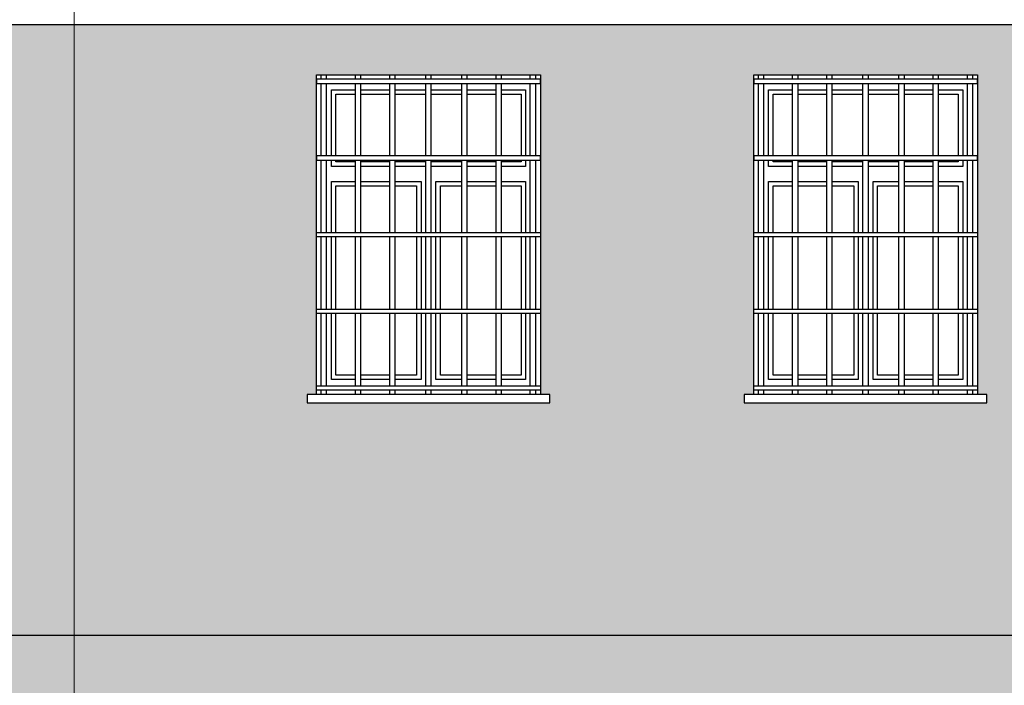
# Model space of a CAD drawing. Header units: millimetres. Extents: x 50026 to 146998, y 1038179 to 1573505.
# Tile 8 of 122: x 51155 to 51617, y 1046590 to 1046902. Entities that reach past the tile are written whole.
import ezdxf

# ---------------------------------------------------------------- set-up
doc = ezdxf.new("R2010")
doc.units = ezdxf.units.MM
doc.header["$LTSCALE"] = 0.025
doc.layers.add('kolory', color=7, linetype='Continuous', lineweight=9)
doc.layers.add('szrafy', color=8, linetype='Continuous')
doc.layers.add('ściany', color=5, linetype='Continuous')

# ---------------------------------------------------------------- blocks, each defined once
blk = doc.blocks.new('4')
at = {"layer": 'ściany'}
h = blk.add_hatch(color=253, dxfattribs=at)
h.dxf.hatch_style = 1
h.paths.add_polyline_path([(53374.84, 1046899.86), (50772.62, 1046899.86), (50772.62, 1046876.35), (50800.23, 1046876.35), (50905.23, 1046876.35), (50905.23, 1046726.35), (50909.63, 1046726.35), (50909.63, 1046722.45), (50795.83, 1046722.45), (50795.83, 1046726.35), (50800.23, 1046726.35), (50800.23, 1046876.35), (50772.62, 1046876.35), (50772.62, 1046613.25), (53374.84, 1046613.25)])
h.paths.add_polyline_path([(52109.83, 1046726.35), (52114.23, 1046726.35), (52114.23, 1046876.35), (52219.23, 1046876.35), (52219.23, 1046726.35), (52223.63, 1046726.35), (52223.63, 1046722.45), (52109.83, 1046722.45)], flags=16)
h.paths.add_polyline_path([(52114.23, 1046730.41), (52219.23, 1046730.41), (52219.23, 1046728.44), (52114.23, 1046728.44)], flags=16)
h.paths.add_polyline_path([(51828.63, 1046726.35), (51828.63, 1046722.45), (51714.83, 1046722.45), (51714.83, 1046726.35), (51719.23, 1046726.35), (51719.23, 1046876.35), (51824.23, 1046876.35), (51824.23, 1046726.35)], flags=16)
h.paths.add_polyline_path([(51824.23, 1046730.41), (51824.23, 1046728.44), (51719.23, 1046728.44), (51719.23, 1046730.41)], flags=0)
h.paths.add_polyline_path([(52314.83, 1046726.35), (52319.23, 1046726.35), (52319.23, 1046876.35), (52424.23, 1046876.35), (52424.23, 1046726.35), (52428.63, 1046726.35), (52428.63, 1046722.45), (52314.83, 1046722.45)], flags=16)
h.paths.add_polyline_path([(52319.23, 1046730.41), (52424.23, 1046730.41), (52424.23, 1046728.44), (52319.23, 1046728.44)], flags=0)
h.paths.add_polyline_path([(51608.63, 1046726.35), (51608.63, 1046722.45), (51494.83, 1046722.45), (51494.83, 1046726.35), (51499.23, 1046726.35), (51499.23, 1046876.35), (51604.23, 1046876.35), (51604.23, 1046726.35)], flags=16)
h.paths.add_polyline_path([(51604.23, 1046730.41), (51604.23, 1046728.44), (51499.23, 1046728.44), (51499.23, 1046730.41)], flags=0)
h.paths.add_polyline_path([(52519.83, 1046726.35), (52524.23, 1046726.35), (52524.23, 1046876.35), (52629.23, 1046876.35), (52629.23, 1046726.35), (52633.63, 1046726.35), (52633.63, 1046722.45), (52519.83, 1046722.45)], flags=16)
h.paths.add_polyline_path([(52524.23, 1046730.41), (52629.23, 1046730.41), (52629.23, 1046728.44), (52524.23, 1046728.44)], flags=16)
h.paths.add_polyline_path([(51403.63, 1046726.35), (51403.63, 1046722.45), (51289.83, 1046722.45), (51289.83, 1046726.35), (51294.23, 1046726.35), (51294.23, 1046876.35), (51399.23, 1046876.35), (51399.23, 1046726.35)], flags=16)
h.paths.add_polyline_path([(51399.23, 1046730.41), (51399.23, 1046728.44), (51294.23, 1046728.44), (51294.23, 1046730.41)], flags=0)
h.paths.add_polyline_path([(52724.83, 1046726.35), (52729.23, 1046726.35), (52729.23, 1046876.35), (52834.23, 1046876.35), (52834.23, 1046726.35), (52838.63, 1046726.35), (52838.63, 1046722.45), (52724.83, 1046722.45)], flags=16)
h.paths.add_polyline_path([(52729.23, 1046730.41), (52834.23, 1046730.41), (52834.23, 1046728.44), (52729.23, 1046728.44)], flags=0)
h.paths.add_polyline_path([(51064.63, 1046726.35), (51064.63, 1046722.45), (50950.83, 1046722.45), (50950.83, 1046726.35), (50955.23, 1046726.35), (50955.23, 1046876.35), (51060.23, 1046876.35), (51060.23, 1046726.35)], flags=16)
h.paths.add_polyline_path([(51060.23, 1046730.41), (51060.23, 1046728.44), (50955.23, 1046728.44), (50955.23, 1046730.41)], flags=0)
h.paths.add_polyline_path([(53083.83, 1046726.35), (53088.23, 1046726.35), (53088.23, 1046876.35), (53193.23, 1046876.35), (53193.23, 1046726.35), (53197.63, 1046726.35), (53197.63, 1046722.45), (53083.83, 1046722.45)], flags=16)
h.paths.add_polyline_path([(53088.23, 1046730.41), (53193.23, 1046730.41), (53193.23, 1046728.44), (53088.23, 1046728.44)], flags=0)
h.paths.add_polyline_path([(53238.83, 1046726.35), (53243.23, 1046726.35), (53243.23, 1046876.35), (53348.23, 1046876.35), (53348.23, 1046726.35), (53352.63, 1046726.35), (53352.63, 1046722.45), (53238.83, 1046722.45)], flags=16)
h.paths.add_polyline_path([(53243.23, 1046730.41), (53348.23, 1046730.41), (53348.23, 1046728.44), (53243.23, 1046728.44)], flags=16)
h = blk.add_hatch(color=254, dxfattribs=at)
h.dxf.hatch_style = 1
h.paths.add_polyline_path([(53374.84, 1046613.25), (50772.62, 1046613.25), (50772.62, 1046583.25), (53374.84, 1046583.25)])
h.paths.add_polyline_path([(53374.84, 1046248.25), (50772.62, 1046248.25), (50772.62, 1046218.25), (50955.23, 1046218.25), (50955.23, 1046081.35), (51060.23, 1046081.35), (51060.23, 1046218.25), (51294.23, 1046218.25), (51294.23, 1046081.35), (51399.23, 1046081.35), (51399.23, 1046218.25), (51499.23, 1046218.25), (51499.23, 1046083.48), (51604.23, 1046083.48), (51604.23, 1046218.25), (51719.23, 1046218.25), (51719.23, 1046081.35), (51824.23, 1046081.35), (51824.23, 1046218.25), (52114.23, 1046218.25), (52114.23, 1046081.35), (52219.23, 1046081.35), (52219.23, 1046218.25), (52319.23, 1046218.25), (52319.23, 1046081.35), (52424.23, 1046081.35), (52424.23, 1046218.25), (52524.23, 1046218.25), (52524.23, 1046081.35), (52629.23, 1046081.35), (52629.23, 1046218.25), (52729.23, 1046218.25), (52729.23, 1046081.35), (52834.23, 1046081.35), (52834.23, 1046218.25), (53088.23, 1046218.25), (53088.23, 1046081.35), (53193.23, 1046081.35), (53193.23, 1046218.25), (53243.23, 1046218.25), (53243.23, 1046081.35), (53348.23, 1046081.35), (53348.23, 1046218.25), (53374.84, 1046218.25)])
h.paths.add_polyline_path([(53400.23, 1046248.25), (53384.84, 1046248.25), (53384.84, 1046218.25), (53400.23, 1046218.25)])
h.paths.add_polyline_path([(53400.23, 1046613.25), (53384.84, 1046613.25), (53384.84, 1046583.25), (53400.23, 1046583.25)])
h.paths.add_polyline_path([(50762.62, 1046613.25), (50747.23, 1046613.25), (50747.23, 1046583.25), (50762.62, 1046583.25)])
h.paths.add_polyline_path([(50762.62, 1046248.25), (50747.23, 1046248.25), (50747.23, 1046218.25), (50762.62, 1046218.25)])

msp = doc.modelspace()

# ---------------------------------------------------------------- linework, layer by layer
at = {"layer": 'kolory', "color": 1}
msp.add_line((51180.60193, 1046572.01308), (51180.60193, 1047301.6001), dxfattribs=at)
at = {"layer": 'ściany', "color": 2}
msp.add_line((53374.83782, 1046899.86299), (50772.61819, 1046899.86299), dxfattribs=at)
at = {"layer": 'ściany', "color": 7}
for p, q in [((51296.44274, 1046874.25633), (51296.44274, 1046876.34794)), ((51298.97594, 1046874.25633), (51298.97594, 1046876.34794)), ((51312.50011, 1046874.25633), (51312.50011, 1046876.34794)), ((51315.03332, 1046874.25633), (51315.03332, 1046876.34794)), ((51328.55749, 1046874.25633), (51328.55749, 1046876.34794)), ((51331.09069, 1046874.25633), (51331.09069, 1046876.34794)), ((51345.45242, 1046874.25633), (51345.45242, 1046876.34794)), ((51347.98562, 1046874.25633), (51347.98562, 1046876.34794)), ((51362.36531, 1046874.25633), (51362.36531, 1046876.34794)), ((51364.89851, 1046874.25633), (51364.89851, 1046876.34794)), ((51378.42269, 1046874.25633), (51378.42269, 1046876.34794)), ((51380.95589, 1046874.25633), (51380.95589, 1046876.34794)), ((51394.48006, 1046874.25633), (51394.48006, 1046876.34794)), ((51397.01327, 1046874.25633), (51397.01327, 1046876.34794)), ((51501.44274, 1046874.25633), (51501.44274, 1046876.34794)), ((51503.97594, 1046874.25633), (51503.97594, 1046876.34794)), ((51517.50011, 1046874.25633), (51517.50011, 1046876.34794)), ((51520.03332, 1046874.25633), (51520.03332, 1046876.34794)), ((51533.55749, 1046874.25633), (51533.55749, 1046876.34794)), ((51536.09069, 1046874.25633), (51536.09069, 1046876.34794)), ((51550.45242, 1046874.25633), (51550.45242, 1046876.34794)), ((51552.98562, 1046874.25633), (51552.98562, 1046876.34794)), ((51567.36531, 1046874.25633), (51567.36531, 1046876.34794)), ((51569.89851, 1046874.25633), (51569.89851, 1046876.34794)), ((51583.42269, 1046874.25633), (51583.42269, 1046876.34794)), ((51585.95589, 1046874.25633), (51585.95589, 1046876.34794)), ((51599.48006, 1046874.25633), (51599.48006, 1046876.34794)), ((51602.01327, 1046874.25633), (51602.01327, 1046876.34794)), ((51296.44274, 1046838.2939), (51296.44274, 1046872.28925)), ((51298.97594, 1046838.2939), (51298.97594, 1046872.28925)), ((51312.50011, 1046838.2939), (51312.50011, 1046872.28925)), ((51315.03332, 1046838.2939), (51315.03332, 1046872.28925)), ((51328.55749, 1046838.2939), (51328.55749, 1046872.28925)), ((51331.09069, 1046838.2939), (51331.09069, 1046872.28925)), ((51345.45242, 1046838.2939), (51345.45242, 1046872.28925)), ((51347.98562, 1046838.2939), (51347.98562, 1046872.28925)), ((51362.36531, 1046838.2939), (51362.36531, 1046872.28925)), ((51364.89851, 1046838.2939), (51364.89851, 1046872.28925)), ((51378.42269, 1046838.2939), (51378.42269, 1046872.28925)), ((51380.95589, 1046838.2939), (51380.95589, 1046872.28925)), ((51394.48006, 1046838.2939), (51394.48006, 1046872.28925)), ((51397.01327, 1046838.2939), (51397.01327, 1046872.28925)), ((51501.44274, 1046838.2939), (51501.44274, 1046872.28925)), ((51503.97594, 1046838.2939), (51503.97594, 1046872.28925)), ((51517.50011, 1046838.2939), (51517.50011, 1046872.28925)), ((51520.03332, 1046838.2939), (51520.03332, 1046872.28925)), ((51533.55749, 1046838.2939), (51533.55749, 1046872.28925)), ((51536.09069, 1046838.2939), (51536.09069, 1046872.28925)), ((51550.45242, 1046838.2939), (51550.45242, 1046872.28925)), ((51552.98562, 1046838.2939), (51552.98562, 1046872.28925)), ((51567.36531, 1046838.2939), (51567.36531, 1046872.28925)), ((51569.89851, 1046838.2939), (51569.89851, 1046872.28925)), ((51583.42269, 1046838.2939), (51583.42269, 1046872.28925)), ((51585.95589, 1046838.2939), (51585.95589, 1046872.28925)), ((51599.48006, 1046838.2939), (51599.48006, 1046872.28925)), ((51602.01327, 1046838.2939), (51602.01327, 1046872.28925)), ((51296.44274, 1046802.33148), (51296.44274, 1046836.32682)), ((51298.97594, 1046802.33148), (51298.97594, 1046836.32682)), ((51312.50011, 1046802.33148), (51312.50011, 1046836.32682)), ((51315.03332, 1046802.33148), (51315.03332, 1046836.32682)), ((51328.55749, 1046802.33148), (51328.55749, 1046836.32682)), ((51331.09069, 1046802.33148), (51331.09069, 1046836.32682)), ((51345.45242, 1046802.33148), (51345.45242, 1046836.32682)), ((51347.98562, 1046802.33148), (51347.98562, 1046836.32682)), ((51362.36531, 1046802.33148), (51362.36531, 1046836.32682)), ((51364.89851, 1046802.33148), (51364.89851, 1046836.32682)), ((51378.42269, 1046802.33148), (51378.42269, 1046836.32682)), ((51380.95589, 1046802.33148), (51380.95589, 1046836.32682)), ((51394.48006, 1046802.33148), (51394.48006, 1046836.32682)), ((51397.01327, 1046802.33148), (51397.01327, 1046836.32682)), ((51501.44274, 1046802.33148), (51501.44274, 1046836.32682)), ((51503.97594, 1046802.33148), (51503.97594, 1046836.32682)), ((51517.50011, 1046802.33148), (51517.50011, 1046836.32682)), ((51520.03332, 1046802.33148), (51520.03332, 1046836.32682)), ((51533.55749, 1046802.33148), (51533.55749, 1046836.32682)), ((51536.09069, 1046802.33148), (51536.09069, 1046836.32682)), ((51550.45242, 1046802.33148), (51550.45242, 1046836.32682)), ((51552.98562, 1046802.33148), (51552.98562, 1046836.32682)), ((51567.36531, 1046802.33148), (51567.36531, 1046836.32682)), ((51569.89851, 1046802.33148), (51569.89851, 1046836.32682)), ((51583.42269, 1046802.33148), (51583.42269, 1046836.32682)), ((51585.95589, 1046802.33148), (51585.95589, 1046836.32682)), ((51599.48006, 1046802.33148), (51599.48006, 1046836.32682)), ((51602.01327, 1046802.33148), (51602.01327, 1046836.32682)), ((51296.44274, 1046766.36906), (51296.44274, 1046800.3644)), ((51298.97594, 1046766.36906), (51298.97594, 1046800.3644)), ((51312.50011, 1046766.36906), (51312.50011, 1046800.3644)), ((51315.03332, 1046766.36906), (51315.03332, 1046800.3644)), ((51328.55749, 1046766.36906), (51328.55749, 1046800.3644)), ((51331.09069, 1046766.36906), (51331.09069, 1046800.3644)), ((51345.45242, 1046766.36906), (51345.45242, 1046800.3644)), ((51347.98562, 1046766.36906), (51347.98562, 1046800.3644)), ((51362.36531, 1046766.36906), (51362.36531, 1046800.3644)), ((51364.89851, 1046766.36906), (51364.89851, 1046800.3644)), ((51378.42269, 1046766.36906), (51378.42269, 1046800.3644)), ((51380.95589, 1046766.36906), (51380.95589, 1046800.3644)), ((51394.48006, 1046766.36906), (51394.48006, 1046800.3644)), ((51397.01327, 1046766.36906), (51397.01327, 1046800.3644)), ((51501.44274, 1046766.36906), (51501.44274, 1046800.3644)), ((51503.97594, 1046766.36906), (51503.97594, 1046800.3644)), ((51517.50011, 1046766.36906), (51517.50011, 1046800.3644)), ((51520.03332, 1046766.36906), (51520.03332, 1046800.3644)), ((51533.55749, 1046766.36906), (51533.55749, 1046800.3644)), ((51536.09069, 1046766.36906), (51536.09069, 1046800.3644)), ((51550.45242, 1046766.36906), (51550.45242, 1046800.3644)), ((51552.98562, 1046766.36906), (51552.98562, 1046800.3644)), ((51567.36531, 1046766.36906), (51567.36531, 1046800.3644)), ((51569.89851, 1046766.36906), (51569.89851, 1046800.3644)), ((51583.42269, 1046766.36906), (51583.42269, 1046800.3644)), ((51585.95589, 1046766.36906), (51585.95589, 1046800.3644)), ((51599.48006, 1046766.36906), (51599.48006, 1046800.3644)), ((51602.01327, 1046766.36906), (51602.01327, 1046800.3644)), ((51296.44274, 1046730.40663), (51296.44274, 1046764.40198)), ((51298.97594, 1046730.40663), (51298.97594, 1046764.40198)), ((51312.50011, 1046730.40663), (51312.50011, 1046764.40198)), ((51315.03332, 1046730.40663), (51315.03332, 1046764.40198)), ((51328.55749, 1046730.40663), (51328.55749, 1046764.40198)), ((51331.09069, 1046730.40663), (51331.09069, 1046764.40198)), ((51345.45242, 1046730.40663), (51345.45242, 1046764.40198)), ((51347.98562, 1046730.40663), (51347.98562, 1046764.40198)), ((51362.36531, 1046730.40663), (51362.36531, 1046764.40198)), ((51364.89851, 1046730.40663), (51364.89851, 1046764.40198)), ((51378.42269, 1046730.40663), (51378.42269, 1046764.40198)), ((51380.95589, 1046730.40663), (51380.95589, 1046764.40198)), ((51394.48006, 1046730.40663), (51394.48006, 1046764.40198)), ((51397.01327, 1046730.40663), (51397.01327, 1046764.40198)), ((51501.44274, 1046730.40663), (51501.44274, 1046764.40198)), ((51503.97594, 1046730.40663), (51503.97594, 1046764.40198)), ((51517.50011, 1046730.40663), (51517.50011, 1046764.40198)), ((51520.03332, 1046730.40663), (51520.03332, 1046764.40198)), ((51533.55749, 1046730.40663), (51533.55749, 1046764.40198)), ((51536.09069, 1046730.40663), (51536.09069, 1046764.40198)), ((51550.45242, 1046730.40663), (51550.45242, 1046764.40198)), ((51552.98562, 1046730.40663), (51552.98562, 1046764.40198)), ((51567.36531, 1046730.40663), (51567.36531, 1046764.40198)), ((51569.89851, 1046730.40663), (51569.89851, 1046764.40198)), ((51583.42269, 1046730.40663), (51583.42269, 1046764.40198)), ((51585.95589, 1046730.40663), (51585.95589, 1046764.40198)), ((51599.48006, 1046730.40663), (51599.48006, 1046764.40198)), ((51602.01327, 1046730.40663), (51602.01327, 1046764.40198)), ((51296.44274, 1046726.34794), (51296.44274, 1046728.43955)), ((51298.97594, 1046726.34794), (51298.97594, 1046728.43955)), ((51312.50011, 1046726.34794), (51312.50011, 1046728.43955)), ((51315.03332, 1046726.34794), (51315.03332, 1046728.43955)), ((51328.55749, 1046726.34794), (51328.55749, 1046728.43955)), ((51331.09069, 1046726.34794), (51331.09069, 1046728.43955)), ((51345.45242, 1046726.34794), (51345.45242, 1046728.43955)), ((51347.98562, 1046726.34794), (51347.98562, 1046728.43955)), ((51362.36531, 1046726.34794), (51362.36531, 1046728.43955)), ((51364.89851, 1046726.34794), (51364.89851, 1046728.43955)), ((51378.42269, 1046726.34794), (51378.42269, 1046728.43955)), ((51380.95589, 1046726.34794), (51380.95589, 1046728.43955)), ((51394.48006, 1046726.34794), (51394.48006, 1046728.43955)), ((51397.01327, 1046726.34794), (51397.01327, 1046728.43955)), ((51501.44274, 1046726.34794), (51501.44274, 1046728.43955)), ((51503.97594, 1046726.34794), (51503.97594, 1046728.43955)), ((51517.50011, 1046726.34794), (51517.50011, 1046728.43955)), ((51520.03332, 1046726.34794), (51520.03332, 1046728.43955)), ((51533.55749, 1046726.34794), (51533.55749, 1046728.43955)), ((51536.09069, 1046726.34794), (51536.09069, 1046728.43955)), ((51550.45242, 1046726.34794), (51550.45242, 1046728.43955)), ((51552.98562, 1046726.34794), (51552.98562, 1046728.43955)), ((51567.36531, 1046726.34794), (51567.36531, 1046728.43955)), ((51569.89851, 1046726.34794), (51569.89851, 1046728.43955)), ((51583.42269, 1046726.34794), (51583.42269, 1046728.43955)), ((51585.95589, 1046726.34794), (51585.95589, 1046728.43955)), ((51599.48006, 1046726.34794), (51599.48006, 1046728.43955)), ((51602.01327, 1046726.34794), (51602.01327, 1046728.43955)), ((53374.83782, 1046613.24601), (50772.61819, 1046613.24601))]:
    msp.add_line(p, q, dxfattribs=at)
at = {"layer": 'ściany', "color": 2}
for points in [[(51294.228, 1046876.34794), (51399.228, 1046876.34794), (51399.228, 1046726.34794), (51294.228, 1046726.34794)], [(51499.228, 1046876.34794), (51604.228, 1046876.34794), (51604.228, 1046726.34794), (51499.228, 1046726.34794)]]:
    msp.add_lwpolyline(points, close=True, dxfattribs=at)
at = {"layer": 'ściany', "color": 7}
for points in [[(51399.228, 1046874.25633), (51294.228, 1046874.25633), (51294.228, 1046872.28925), (51399.228, 1046872.28925)], [(51604.228, 1046874.25633), (51499.228, 1046874.25633), (51499.228, 1046872.28925), (51604.228, 1046872.28925)], [(51399.228, 1046838.2939), (51294.228, 1046838.2939), (51294.228, 1046836.32682), (51399.228, 1046836.32682)], [(51604.228, 1046838.2939), (51499.228, 1046838.2939), (51499.228, 1046836.32682), (51604.228, 1046836.32682)], [(51399.228, 1046800.3644), (51294.228, 1046800.3644), (51294.228, 1046802.33148), (51399.228, 1046802.33148)], [(51604.228, 1046800.3644), (51499.228, 1046800.3644), (51499.228, 1046802.33148), (51604.228, 1046802.33148)], [(51399.228, 1046764.40198), (51294.228, 1046764.40198), (51294.228, 1046766.36906), (51399.228, 1046766.36906)], [(51604.228, 1046764.40198), (51499.228, 1046764.40198), (51499.228, 1046766.36906), (51604.228, 1046766.36906)], [(51403.63083, 1046726.34794), (51289.82518, 1046726.34794), (51289.82518, 1046722.45267), (51403.63083, 1046722.45267)], [(51399.228, 1046728.43955), (51294.228, 1046728.43955), (51294.228, 1046730.40663), (51399.228, 1046730.40663)], [(51608.63083, 1046726.34794), (51494.82518, 1046726.34794), (51494.82518, 1046722.45267), (51608.63083, 1046722.45267)], [(51604.228, 1046728.43955), (51499.228, 1046728.43955), (51499.228, 1046730.40663), (51604.228, 1046730.40663)]]:
    msp.add_lwpolyline(points, close=True, dxfattribs=at)
for points in [[(51301.228, 1046838.2939), (51301.228, 1046869.34794), (51312.50011, 1046869.34794)], [(51301.228, 1046838.2939), (51301.228, 1046869.34794), (51312.50011, 1046869.34794)], [(51315.03332, 1046869.34794), (51328.55749, 1046869.34794)], [(51315.03332, 1046869.34794), (51328.55749, 1046869.34794)], [(51331.09069, 1046869.34794), (51345.45242, 1046869.34794)], [(51331.09069, 1046869.34794), (51345.45242, 1046869.34794)], [(51347.98562, 1046869.34794), (51362.36531, 1046869.34794)], [(51347.98562, 1046869.34794), (51362.36531, 1046869.34794)], [(51364.89851, 1046869.34794), (51378.42269, 1046869.34794)], [(51364.89851, 1046869.34794), (51378.42269, 1046869.34794)], [(51380.95589, 1046869.34794), (51392.228, 1046869.34794), (51392.228, 1046838.2939)], [(51380.95589, 1046869.34794), (51392.228, 1046869.34794), (51392.228, 1046838.2939)], [(51506.228, 1046838.2939), (51506.228, 1046869.34794), (51517.50011, 1046869.34794)], [(51506.228, 1046838.2939), (51506.228, 1046869.34794), (51517.50011, 1046869.34794)], [(51520.03332, 1046869.34794), (51533.55749, 1046869.34794)], [(51520.03332, 1046869.34794), (51533.55749, 1046869.34794)], [(51536.09069, 1046869.34794), (51550.45242, 1046869.34794)], [(51536.09069, 1046869.34794), (51550.45242, 1046869.34794)], [(51552.98562, 1046869.34794), (51567.36531, 1046869.34794)], [(51552.98562, 1046869.34794), (51567.36531, 1046869.34794)], [(51569.89851, 1046869.34794), (51583.42269, 1046869.34794)], [(51569.89851, 1046869.34794), (51583.42269, 1046869.34794)], [(51585.95589, 1046869.34794), (51597.228, 1046869.34794), (51597.228, 1046838.2939)], [(51585.95589, 1046869.34794), (51597.228, 1046869.34794), (51597.228, 1046838.2939)], [(51301.228, 1046833.35875), (51301.228, 1046836.32682)], [(51312.50011, 1046833.35875), (51301.228, 1046833.35875), (51301.228, 1046836.32682)], [(51328.55749, 1046833.35875), (51315.03332, 1046833.35875)], [(51345.45242, 1046833.35875), (51331.09069, 1046833.35875)], [(51362.36531, 1046833.35875), (51347.98562, 1046833.35875)], [(51378.42269, 1046833.35875), (51364.89851, 1046833.35875)], [(51392.228, 1046836.32682), (51392.228, 1046833.35875), (51380.95589, 1046833.35875)], [(51392.228, 1046836.32682), (51392.228, 1046833.35875)], [(51506.228, 1046833.35875), (51506.228, 1046836.32682)], [(51517.50011, 1046833.35875), (51506.228, 1046833.35875), (51506.228, 1046836.32682)], [(51533.55749, 1046833.35875), (51520.03332, 1046833.35875)], [(51550.45242, 1046833.35875), (51536.09069, 1046833.35875)], [(51567.36531, 1046833.35875), (51552.98562, 1046833.35875)], [(51583.42269, 1046833.35875), (51569.89851, 1046833.35875)], [(51597.228, 1046836.32682), (51597.228, 1046833.35875), (51585.95589, 1046833.35875)], [(51597.228, 1046836.32682), (51597.228, 1046833.35875)], [(51301.228, 1046802.33148), (51301.228, 1046826.35875)], [(51301.228, 1046802.33148), (51301.228, 1046826.35875), (51312.50011, 1046826.35875)], [(51315.03332, 1046826.35875), (51328.55749, 1046826.35875)], [(51331.09069, 1046826.35875), (51343.228, 1046826.35875), (51343.228, 1046802.33148)], [(51350.228, 1046802.33148), (51350.228, 1046826.35875), (51362.36531, 1046826.35875)], [(51364.89851, 1046826.35875), (51378.42269, 1046826.35875)], [(51380.95589, 1046826.35875), (51392.228, 1046826.35875), (51392.228, 1046802.33148)], [(51392.228, 1046826.35875), (51392.228, 1046802.33148)], [(51506.228, 1046802.33148), (51506.228, 1046826.35875)], [(51506.228, 1046802.33148), (51506.228, 1046826.35875), (51517.50011, 1046826.35875)], [(51520.03332, 1046826.35875), (51533.55749, 1046826.35875)], [(51536.09069, 1046826.35875), (51548.228, 1046826.35875), (51548.228, 1046802.33148)], [(51555.228, 1046802.33148), (51555.228, 1046826.35875), (51567.36531, 1046826.35875)], [(51569.89851, 1046826.35875), (51583.42269, 1046826.35875)], [(51585.95589, 1046826.35875), (51597.228, 1046826.35875), (51597.228, 1046802.33148)], [(51597.228, 1046826.35875), (51597.228, 1046802.33148)], [(51301.228, 1046766.36906), (51301.228, 1046800.3644)], [(51301.228, 1046766.36906), (51301.228, 1046800.3644)], [(51343.228, 1046800.3644), (51343.228, 1046766.36906)], [(51350.228, 1046766.36906), (51350.228, 1046800.3644)], [(51392.228, 1046800.3644), (51392.228, 1046766.36906)], [(51392.228, 1046800.3644), (51392.228, 1046766.36906)], [(51506.228, 1046766.36906), (51506.228, 1046800.3644)], [(51506.228, 1046766.36906), (51506.228, 1046800.3644)], [(51548.228, 1046800.3644), (51548.228, 1046766.36906)], [(51555.228, 1046766.36906), (51555.228, 1046800.3644)], [(51597.228, 1046800.3644), (51597.228, 1046766.36906)], [(51597.228, 1046800.3644), (51597.228, 1046766.36906)], [(51312.50011, 1046733.34794), (51301.228, 1046733.34794), (51301.228, 1046764.40198)], [(51312.50011, 1046733.34794), (51301.228, 1046733.34794), (51301.228, 1046764.40198)], [(51343.228, 1046764.40198), (51343.228, 1046733.34794), (51331.09069, 1046733.34794)], [(51362.36531, 1046733.34794), (51350.228, 1046733.34794), (51350.228, 1046764.40198)], [(51392.228, 1046764.40198), (51392.228, 1046733.34794), (51380.95589, 1046733.34794)], [(51392.228, 1046764.40198), (51392.228, 1046733.34794), (51380.95589, 1046733.34794)], [(51517.50011, 1046733.34794), (51506.228, 1046733.34794), (51506.228, 1046764.40198)], [(51517.50011, 1046733.34794), (51506.228, 1046733.34794), (51506.228, 1046764.40198)], [(51548.228, 1046764.40198), (51548.228, 1046733.34794), (51536.09069, 1046733.34794)], [(51567.36531, 1046733.34794), (51555.228, 1046733.34794), (51555.228, 1046764.40198)], [(51597.228, 1046764.40198), (51597.228, 1046733.34794), (51585.95589, 1046733.34794)], [(51597.228, 1046764.40198), (51597.228, 1046733.34794), (51585.95589, 1046733.34794)], [(51328.55749, 1046733.34794), (51315.03332, 1046733.34794)], [(51328.55749, 1046733.34794), (51315.03332, 1046733.34794)], [(51343.228, 1046733.34794), (51331.09069, 1046733.34794)], [(51362.36531, 1046733.34794), (51350.228, 1046733.34794)], [(51378.42269, 1046733.34794), (51364.89851, 1046733.34794)], [(51378.42269, 1046733.34794), (51364.89851, 1046733.34794)], [(51533.55749, 1046733.34794), (51520.03332, 1046733.34794)], [(51533.55749, 1046733.34794), (51520.03332, 1046733.34794)], [(51548.228, 1046733.34794), (51536.09069, 1046733.34794)], [(51567.36531, 1046733.34794), (51555.228, 1046733.34794)], [(51583.42269, 1046733.34794), (51569.89851, 1046733.34794)], [(51583.42269, 1046733.34794), (51569.89851, 1046733.34794)]]:
    msp.add_lwpolyline(points, dxfattribs=at)
at = {"layer": 'ściany', "color": 1}
for points in [[(51303.31962, 1046838.2939), (51303.31962, 1046867.25632), (51312.50011, 1046867.25632)], [(51315.03332, 1046867.25632), (51328.55749, 1046867.25632)], [(51331.09069, 1046867.25632), (51345.45242, 1046867.25632)], [(51347.98562, 1046867.25632), (51362.36531, 1046867.25632)], [(51364.89851, 1046867.25632), (51378.42269, 1046867.25632)], [(51380.95589, 1046867.25632), (51390.13638, 1046867.25632), (51390.13638, 1046838.2939)], [(51508.31962, 1046838.2939), (51508.31962, 1046867.25632), (51517.50011, 1046867.25632)], [(51520.03332, 1046867.25632), (51533.55749, 1046867.25632)], [(51536.09069, 1046867.25632), (51550.45242, 1046867.25632)], [(51552.98562, 1046867.25632), (51567.36531, 1046867.25632)], [(51569.89851, 1046867.25632), (51583.42269, 1046867.25632)], [(51585.95589, 1046867.25632), (51595.13638, 1046867.25632), (51595.13638, 1046838.2939)], [(51312.50011, 1046835.45037), (51303.31962, 1046835.45037), (51303.31962, 1046836.32682)], [(51328.55749, 1046835.45037), (51315.03332, 1046835.45037)], [(51345.45242, 1046835.45037), (51331.09069, 1046835.45037)], [(51362.36531, 1046835.45037), (51347.98562, 1046835.45037)], [(51378.42269, 1046835.45037), (51364.89851, 1046835.45037)], [(51390.13638, 1046836.32682), (51390.13638, 1046835.45037), (51380.95589, 1046835.45037)], [(51517.50011, 1046835.45037), (51508.31962, 1046835.45037), (51508.31962, 1046836.32682)], [(51533.55749, 1046835.45037), (51520.03332, 1046835.45037)], [(51550.45242, 1046835.45037), (51536.09069, 1046835.45037)], [(51567.36531, 1046835.45037), (51552.98562, 1046835.45037)], [(51583.42269, 1046835.45037), (51569.89851, 1046835.45037)], [(51595.13638, 1046836.32682), (51595.13638, 1046835.45037), (51585.95589, 1046835.45037)], [(51303.31962, 1046802.33148), (51303.31962, 1046824.26713), (51312.50011, 1046824.26713)], [(51315.03332, 1046824.26713), (51328.55749, 1046824.26713)], [(51331.09069, 1046824.26713), (51341.13638, 1046824.26713), (51341.13638, 1046802.33148)], [(51352.31962, 1046802.33148), (51352.31962, 1046824.26713), (51362.36531, 1046824.26713)], [(51364.89851, 1046824.26713), (51378.42269, 1046824.26713)], [(51380.95589, 1046824.26713), (51390.13638, 1046824.26713), (51390.13638, 1046802.33148)], [(51508.31962, 1046802.33148), (51508.31962, 1046824.26713), (51517.50011, 1046824.26713)], [(51520.03332, 1046824.26713), (51533.55749, 1046824.26713)], [(51536.09069, 1046824.26713), (51546.13638, 1046824.26713), (51546.13638, 1046802.33148)], [(51557.31962, 1046802.33148), (51557.31962, 1046824.26713), (51567.36531, 1046824.26713)], [(51569.89851, 1046824.26713), (51583.42269, 1046824.26713)], [(51585.95589, 1046824.26713), (51595.13638, 1046824.26713), (51595.13638, 1046802.33148)], [(51303.31962, 1046766.36906), (51303.31962, 1046800.3644)], [(51341.13638, 1046800.3644), (51341.13638, 1046766.36906)], [(51352.31962, 1046766.36906), (51352.31962, 1046800.3644)], [(51390.13638, 1046800.3644), (51390.13638, 1046766.36906)], [(51508.31962, 1046766.36906), (51508.31962, 1046800.3644)], [(51546.13638, 1046800.3644), (51546.13638, 1046766.36906)], [(51557.31962, 1046766.36906), (51557.31962, 1046800.3644)], [(51595.13638, 1046800.3644), (51595.13638, 1046766.36906)], [(51312.50011, 1046735.43956), (51303.31962, 1046735.43956), (51303.31962, 1046764.40198)], [(51341.13638, 1046764.40198), (51341.13638, 1046735.43956), (51331.09069, 1046735.43956)], [(51362.36531, 1046735.43956), (51352.31962, 1046735.43956), (51352.31962, 1046764.40198)], [(51390.13638, 1046764.40198), (51390.13638, 1046735.43956), (51380.95589, 1046735.43956)], [(51517.50011, 1046735.43956), (51508.31962, 1046735.43956), (51508.31962, 1046764.40198)], [(51546.13638, 1046764.40198), (51546.13638, 1046735.43956), (51536.09069, 1046735.43956)], [(51567.36531, 1046735.43956), (51557.31962, 1046735.43956), (51557.31962, 1046764.40198)], [(51595.13638, 1046764.40198), (51595.13638, 1046735.43956), (51585.95589, 1046735.43956)], [(51328.55749, 1046735.43956), (51315.03332, 1046735.43956)], [(51378.42269, 1046735.43956), (51364.89851, 1046735.43956)], [(51533.55749, 1046735.43956), (51520.03332, 1046735.43956)], [(51583.42269, 1046735.43956), (51569.89851, 1046735.43956)]]:
    msp.add_lwpolyline(points, dxfattribs=at)

# ---------------------------------------------------------------- block references
at = {"layer": 'szrafy', "color": 24}
msp.add_blockref('4', (0, 0), dxfattribs=at)

doc.saveas('drawing.dxf')
